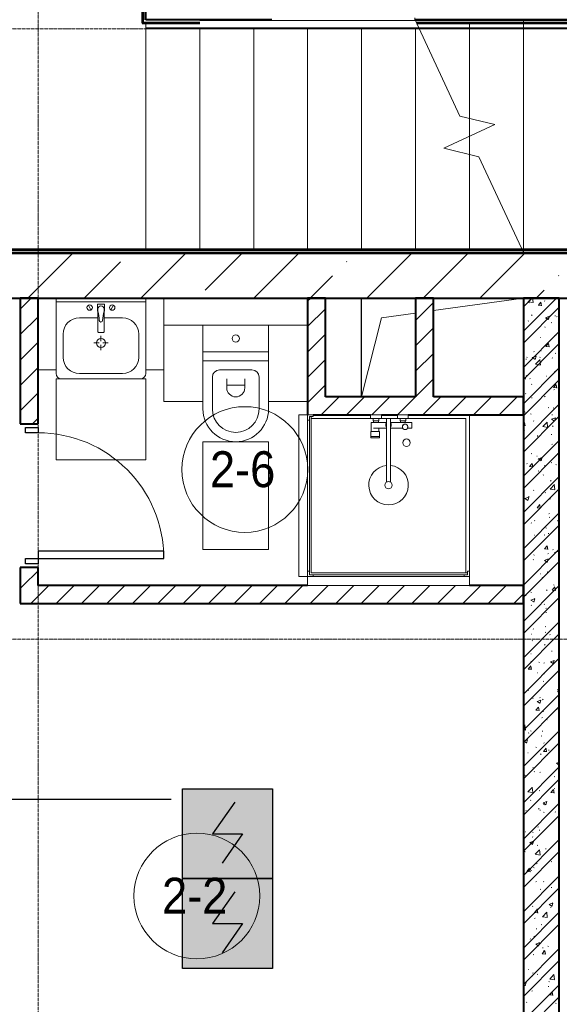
# Model space of a CAD drawing. Header units: millimetres. Extents: x -816133 to 919604, y 87941 to 147341.
# Tile 226 of 256: x 150984 to 153986, y 122301 to 127783. Entities that reach past the tile are written whole.
import ezdxf

# ---------------------------------------------------------------- set-up
doc = ezdxf.new("R2010")
doc.units = ezdxf.units.MM
for name, pattern in [('ADSK_Линия сетки', [25, 20, -2.5, 0, -2.5]), ('Линия сетки', [25, 20, -2.5, 0, -2.5]), ('Сверху', [3.96875, 2.38125, -1.5875]), ('Сверху_2_', [4.5, 3, -1.5]), ('Штрих_3_1_5_', [4.5, 3, -1.5])]:
    doc.linetypes.add(name, pattern=pattern)
for name, color, linetype, lineweight in [('_Сверху_ - Линия разреза ограждения', 7, 'Сверху_2_', 18), ('A-000-M_MASS', 7, 'Continuous', 18), ('A-010-A_ROOM', 7, 'Continuous', 20), ('A-200-M_WALL', 7, 'Continuous', 18), ('A-200-M_WALL_EXT', 7, 'Continuous', 18), ('A-200-M_WALL_INT', 7, 'Continuous', 18), ('A-200-M_WALL_PAT', 7, 'Continuous', 40), ('A-242-M_STAIR', 7, 'Continuous', 18), ('A-242-MB_STAIR', 7, 'Сверху_2_', 18), ('A-325-M_DOOR', 7, 'Continuous', 18), ('A-700-M_FFE', 7, 'Continuous', 18), ('M-520-M_DRAINAGE_FW', 7, 'Continuous', 18), ('Z-030-M_GRID', 7, 'Continuous', 9), ('Поручни', 252, 'Continuous', 5), ('СОУЭ', 1, 'Continuous', 30), ('СС-011-ПОЖ-СИГНАЛИЗАЦИЯ', 1, 'Continuous', 30)]:
    doc.layers.add(name, color=color, linetype=linetype, lineweight=lineweight)
doc.layers.add('EI_HATCH_GALV', color=7, linetype='Continuous')
doc.styles.add('Arial_2', font='arial.ttf', dxfattribs={"width": 0.9, "height": 400})

# ---------------------------------------------------------------- blocks, each defined once
blk = doc.blocks.new('13эт')
at = {"layer": '_Сверху_ - Линия разреза ограждения', "color": 9, "linetype": 'Сверху'}
for p, q in [((428494.8, 127777.5), (429995.4, 127777.5)), ((428501.8, 127762.5), (429995.4, 127762.5)), ((428513.5, 127737.5), (429995.4, 127737.5)), ((428975.4, 127782.5), (429995.4, 127782.5)), ((428515.8, 127732.5), (429995.4, 127732.5))]:
    blk.add_line(p, q, dxfattribs=at)
at = {"layer": 'A-000-M_MASS', "color": 9, "lineweight": 30}
blk.add_line((428195.4, 125682.9), (428195.4, 126232.9), dxfattribs=at)
at = {"layer": 'A-000-M_MASS', "color": 9}
for p, q in [((428595.4, 126163.3), (429095.4, 126232.9)), ((428305.4, 126122.9), (428495.4, 126149.3)), ((428195.4, 125682.9), (428305.4, 126122.9))]:
    blk.add_line(p, q, dxfattribs=at)
at = {"layer": 'A-010-A_ROOM', "color": 9}
for centre in [(427545.8, 125278.3), (427279.1, 122903.9)]:
    blk.add_circle(centre, 350, dxfattribs=at)
at = {"layer": 'A-200-M_WALL', "color": 9, "lineweight": 40}
for p, q in [((426980.4, 127982.9), (426980.4, 127782.9)), ((426980.4, 127767.9), (426980.4, 127782.9)), ((426980.4, 127767.9), (427296, 127767.9)), ((428500.1, 127767.9), (429395.4, 127767.9)), ((429395.4, 126497.9), (425415.4, 126497.9))]:
    blk.add_line(p, q, dxfattribs=at)
at = {"layer": 'A-200-M_WALL_EXT', "color": 9, "lineweight": 40}
for p, q in [((430035.4, 126482.9), (425395.4, 126482.9)), ((423745.4, 126232.9), (430035.4, 126232.9))]:
    blk.add_line(p, q, dxfattribs=at)
at = {"layer": 'A-200-M_WALL_INT', "color": 9, "lineweight": 40}
for p, q in [((426975.4, 127982.9), (426975.4, 127782.9)), ((426995.4, 127782.9), (426995.4, 127982.9)), ((426975.4, 127782.9), (426975.4, 127767.9)), ((426975.4, 127767.9), (426975.4, 127762.9)), ((426975.4, 127762.9), (427296, 127762.9)), ((427696, 127782.9), (426995.4, 127782.9)), ((429395.4, 127782.9), (428495.3, 127782.9)), ((428501.7, 127762.9), (429395.4, 127762.9)), ((429395.4, 126502.9), (425415.4, 126502.9)), ((425415.4, 126482.9), (429395.4, 126482.9)), ((426395.4, 126232.9), (426295.4, 126232.9)), ((426295.4, 126232.9), (426295.4, 125532.9)), ((426395.4, 125532.9), (426395.4, 126232.9)), ((427995.4, 126232.9), (427895.4, 126232.9)), ((427895.4, 126232.9), (427895.4, 125682.9)), ((427995.4, 125682.9), (427995.4, 126232.9)), ((428595.4, 126232.9), (428495.4, 126232.9)), ((428495.4, 126232.9), (428495.4, 125682.9)), ((428595.4, 125682.9), (428595.4, 126232.9)), ((429295.4, 126232.9), (429095.4, 126232.9)), ((429095.4, 126232.9), (429095.4, 121532.9)), ((429295.4, 121532.9), (429295.4, 126232.9)), ((427895.4, 125682.9), (427895.4, 125582.9)), ((428495.4, 125682.9), (427995.4, 125682.9)), ((429095.4, 125682.9), (428595.4, 125682.9)), ((429095.4, 125582.9), (429095.4, 125682.9)), ((427925.4, 125582.9), (428245.6, 125582.9)), ((428305.4, 125582.9), (428395.4, 125582.9)), ((428455.2, 125582.9), (429095.4, 125582.9)), ((426295.4, 125532.9), (426395.4, 125532.9)), ((426395.4, 124732.9), (426295.4, 124732.9)), ((426295.4, 124732.9), (426295.4, 124632.9)), ((426395.4, 124632.9), (426395.4, 124732.9)), ((426295.4, 124632.9), (426295.4, 124532.9)), ((427895.4, 124632.9), (426395.4, 124632.9)), ((429095.4, 124632.9), (428795.4, 124632.9)), ((429095.4, 124532.9), (429095.4, 124632.9)), ((426295.4, 124532.9), (429095.4, 124532.9))]:
    blk.add_line(p, q, dxfattribs=at)
at = {"layer": 'A-200-M_WALL_PAT', "color": 9, "linetype": 'Continuous', "lineweight": 9}
for p, q in [((426338.4, 126232.9), (426588.4, 126482.9)), ((426967, 126232.9), (427217, 126482.9)), ((427325.7, 126277.3), (427531.3, 126482.9)), ((427595.7, 126232.9), (427845.7, 126482.9)), ((428224.3, 126232.9), (428474.3, 126482.9)), ((428538.6, 126232.9), (428788.6, 126482.9)), ((428852.9, 126232.9), (429102.9, 126482.9)), ((426652.7, 126232.9), (426854.3, 126434.5)), ((428111.5, 126434.5), (428113.9, 126436.9)), ((427910, 126232.9), (428032.9, 126355.9)), ((429290.2, 126355.9), (429292.5, 126358.3)), ((429167.2, 126232.9), (429211.6, 126277.3)), ((426295.4, 126170.8), (426357.5, 126232.9)), ((427895.4, 126215.2), (427913.1, 126232.9)), ((428495.4, 126108.1), (428595.4, 126208.1)), ((429095.4, 126048.9), (429279.5, 126232.9)), ((429095.4, 126183.6), (429144.7, 126232.9)), ((429123, 126211.7), (429143.3, 126232.9)), ((429123, 126211.9), (429150.1, 126207.7)), ((429125.5, 126206.2), (429128.2, 126208.3)), ((429149.8, 126208.7), (429147, 126232.9)), ((429158.2, 126228.3), (429161.5, 126228.7)), ((429178.9, 126192.9), (429193.6, 126210.4)), ((429197.1, 126190.2), (429193.6, 126209.3)), ((429212.9, 126217.4), (429215.7, 126215.6)), ((429283.8, 126229.1), (429286.5, 126231.1)), ((427895.4, 126073.8), (427995.4, 126173.8)), ((429095.4, 125981.5), (429295.4, 126181.5)), ((429178.7, 126192.9), (429196.9, 126191.3)), ((426295.4, 126029.4), (426395.4, 126129.4)), ((429121.8, 126104.8), (429124.5, 126106.8)), ((429141.3, 126139.1), (429143.7, 126136.8)), ((429219.1, 126123.3), (429234.3, 126113)), ((429219.2, 126123.1), (429240.6, 126131.3)), ((429234.4, 126111.8), (429240.6, 126130.2)), ((429250.7, 126096.5), (429253.5, 126094.7)), ((429270.2, 126133.4), (429273.6, 126133.8)), ((429280.1, 126127.6), (429282.8, 126129.7)), ((428495.4, 125966.7), (428595.4, 126066.7)), ((429095.4, 125846.8), (429295.4, 126046.8)), ((429214.3, 126072.2), (429216.8, 126069.9)), ((426295.4, 125888), (426395.4, 125988)), ((427895.4, 125932.4), (427995.4, 126032.4)), ((429095.4, 125779.5), (429295.4, 125979.5)), ((429118.1, 126003.3), (429120.8, 126005.3)), ((429190, 126013.2), (429193.4, 126013.6)), ((429221.2, 125963.6), (429235.9, 125981.1)), ((429239.4, 125960.9), (429235.9, 125980)), ((429266.7, 126023.2), (429270, 126023.7)), ((429276.4, 126026.2), (429279.1, 126028.2)), ((428495.4, 125825.2), (428595.4, 125925.2)), ((429153, 125935), (429155.4, 125932.7)), ((429191.3, 125940.8), (429194.2, 125939)), ((429221, 125963.6), (429239.2, 125962)), ((429272.7, 125924.7), (429275.4, 125926.7)), ((427895.4, 125790.9), (427995.4, 125890.9)), ((429095.4, 125905.1), (429095.7, 125904.9)), ((429109.9, 125892.9), (429113.2, 125893.4)), ((429114.4, 125901.8), (429117.1, 125903.9)), ((429144.9, 125902.2), (429160.1, 125892)), ((429145.1, 125902.1), (429166.4, 125910.3)), ((429160.3, 125890.8), (429166.4, 125909.2)), ((429163.4, 125864.4), (429187.1, 125889.1)), ((429186.5, 125903), (429189.8, 125903.5)), ((429190.3, 125861.3), (429186.9, 125890.3)), ((429255.6, 125899.8), (429258.4, 125898)), ((426295.4, 125746.6), (426395.4, 125846.6)), ((429095.4, 125644.8), (429295.4, 125844.8)), ((429163.4, 125864.5), (429190.5, 125860.3)), ((429269, 125823.2), (429271.7, 125825.3)), ((428495.4, 125683.8), (428595.4, 125783.8)), ((429095.4, 125577.4), (429295.4, 125777.4)), ((429106.3, 125782.8), (429109.6, 125783.2)), ((429110.7, 125800.4), (429113.4, 125802.4)), ((429130.7, 125785.8), (429133.5, 125784)), ((429221.7, 125798), (429225.1, 125798.4)), ((429293.4, 125779), (429295.4, 125777.7)), ((426295.4, 125605.1), (426395.4, 125705.1)), ((427928.8, 125682.9), (427995.4, 125749.5)), ((429140.4, 125753.1), (429142.8, 125750.9)), ((429263.3, 125734.4), (429281.5, 125732.8)), ((429263.4, 125734.4), (429278.1, 125751.9)), ((429265.3, 125721.8), (429268, 125723.8)), ((429281.7, 125731.7), (429278.1, 125750.8)), ((427895.4, 125649.5), (427928.8, 125682.9)), ((427970.3, 125582.9), (428070.3, 125682.9)), ((428111.7, 125582.9), (428211.7, 125682.9)), ((428253.1, 125582.9), (428353.1, 125682.9)), ((428394.5, 125582.9), (428494.5, 125682.9)), ((428535.9, 125582.9), (428635.9, 125682.9)), ((428677.4, 125582.9), (428777.4, 125682.9)), ((428818.8, 125582.9), (428918.8, 125682.9)), ((428960.2, 125582.9), (429060.2, 125682.9)), ((429107, 125698.9), (429109.7, 125700.9)), ((429141.5, 125677.8), (429144.9, 125678.2)), ((429213.4, 125686.2), (429215.9, 125684)), ((429095.4, 125442.7), (429295.4, 125642.7)), ((429103.3, 125597.4), (429106, 125599.5)), ((429234, 125623.2), (429236.9, 125621.4)), ((429261.6, 125620.3), (429264.3, 125622.3)), ((426364.6, 125532.9), (426395.4, 125563.7)), ((429095.4, 125375.4), (429295.4, 125575.4)), ((429095.4, 125534.1), (429101.8, 125541.7)), ((429105.3, 125521.5), (429101.8, 125540.6)), ((429135.6, 125589.1), (429138.4, 125587.3)), ((429152.1, 125549), (429154.5, 125546.8)), ((429203.8, 125517), (429227.6, 125541.8)), ((429230.7, 125514), (429227.3, 125542.9)), ((429252.7, 125558.5), (429267.9, 125548.3)), ((429252.9, 125558.3), (429274.2, 125566.5)), ((429253.6, 125582.9), (429256.9, 125583.3)), ((429268, 125547), (429274.2, 125565.5)), ((429095.4, 125523.5), (429105.2, 125522.6)), ((429099.6, 125496), (429102.3, 125498)), ((429203.8, 125517.1), (429230.9, 125512.9)), ((429257.9, 125518.8), (429260.6, 125520.9)), ((429095.4, 125240.7), (429295.4, 125440.7)), ((429173.4, 125468.3), (429176.2, 125466.5)), ((429173.4, 125462.7), (429176.7, 125463.1)), ((429250, 125472.7), (429253.3, 125473.2)), ((429095.9, 125394.5), (429098.5, 125396.5)), ((429254.2, 125417.4), (429256.9, 125419.4)), ((429095.4, 125173.3), (429295.4, 125373.3)), ((429095.4, 125342.7), (429096.5, 125342.9)), ((429139.5, 125367.2), (429142, 125364.9)), ((429169.8, 125352.5), (429173.1, 125353)), ((429178.5, 125337.5), (429193.7, 125327.3)), ((429178.7, 125337.3), (429200, 125345.5)), ((429193.9, 125326), (429200.1, 125344.4)), ((429285.2, 125367.7), (429288.6, 125368.2)), ((429114, 125312.5), (429116.9, 125310.7)), ((429129.2, 125295), (429147.4, 125293.4)), ((429129.4, 125295), (429144.1, 125312.5)), ((429147.6, 125292.3), (429144.1, 125311.4)), ((429178.3, 125271.6), (429181.1, 125269.8)), ((429212.5, 125300.3), (429215, 125298)), ((429250.5, 125315.9), (429253.1, 125317.9)), ((429276.8, 125305.7), (429279.6, 125303.9)), ((429095.4, 125038.6), (429295.4, 125238.6)), ((429205, 125247.5), (429208.4, 125247.9)), ((429246.8, 125214.4), (429249.4, 125216.5)), ((429095.4, 124971.3), (429295.4, 125171.3)), ((429151.2, 125163.1), (429153.6, 125160.8)), ((429244.2, 125169.7), (429268, 125194.4)), ((429244.2, 125169.8), (429271.3, 125165.6)), ((429271.1, 125166.6), (429267.7, 125195.5)), ((429104.4, 125116.5), (429119.5, 125106.2)), ((429104.5, 125116.3), (429125.9, 125124.5)), ((429119.7, 125105), (429125.9, 125123.4)), ((429124.9, 125127.3), (429128.2, 125127.7)), ((429216.1, 125150.7), (429218.9, 125148.9)), ((429243.1, 125113), (429245.7, 125115)), ((429171.5, 125065.7), (429189.7, 125064.1)), ((429171.7, 125065.7), (429186.4, 125083.2)), ((429189.9, 125063), (429186.4, 125082.1)), ((429095.4, 124836.6), (429295.4, 125036.6)), ((429156.8, 124995), (429159.6, 124993.2)), ((429236.9, 125032.4), (429240.2, 125032.8)), ((429239.4, 125011.5), (429242, 125013.5)), ((429286.3, 124993.7), (429295.4, 124987.6)), ((429286.5, 124993.6), (429295.4, 124997)), ((429095.4, 124769.2), (429295.4, 124969.2)), ((429138.6, 124981.2), (429141.1, 124978.9)), ((429221, 124954), (429223.9, 124952.2)), ((429156.7, 124912.2), (429160, 124912.6)), ((429211.6, 124914.3), (429214.1, 124912)), ((429233.3, 124922.2), (429236.6, 124922.7)), ((429235.7, 124910), (429238.3, 124912.1)), ((429095.4, 124634.5), (429295.4, 124834.5)), ((429096.1, 124840), (429098.9, 124838.2)), ((429213.8, 124836.4), (429232, 124834.8)), ((429214, 124836.4), (429228.7, 124853.9)), ((429232.2, 124833.7), (429228.7, 124852.8)), ((429258.8, 124833.2), (429261.7, 124831.4)), ((429284.6, 124822.3), (429295.4, 124833.5)), ((429150.3, 124777.1), (429152.7, 124774.8)), ((429153.1, 124802), (429156.4, 124802.5)), ((429212.3, 124772.5), (429233.6, 124780.7)), ((429227.5, 124761.3), (429233.7, 124779.7)), ((429232, 124808.6), (429234.6, 124810.6)), ((429268.6, 124817.2), (429271.9, 124817.7)), ((429284.6, 124822.4), (429295.4, 124820.7)), ((429095.4, 124567.1), (429295.4, 124767.1)), ((429212.2, 124772.7), (429227.3, 124762.5)), ((426313.1, 124632.9), (426395.4, 124715.2)), ((429188.4, 124697), (429191.7, 124697.4)), ((429199.5, 124677.4), (429202.3, 124675.6)), ((429228.2, 124707.1), (429230.9, 124709.1)), ((426295.4, 124615.2), (426313.1, 124632.9)), ((426354.6, 124532.9), (426454.6, 124632.9)), ((426496, 124532.9), (426596, 124632.9)), ((426637.4, 124532.9), (426737.4, 124632.9)), ((426778.8, 124532.9), (426878.8, 124632.9)), ((426920.3, 124532.9), (427020.3, 124632.9)), ((427061.7, 124532.9), (427161.7, 124632.9)), ((427203.1, 124532.9), (427303.1, 124632.9)), ((427344.5, 124532.9), (427444.5, 124632.9)), ((427485.9, 124532.9), (427585.9, 124632.9)), ((427627.4, 124532.9), (427727.4, 124632.9)), ((427768.8, 124532.9), (427868.8, 124632.9)), ((427910.2, 124532.9), (428010.2, 124632.9)), ((428051.6, 124532.9), (428151.6, 124632.9)), ((428193, 124532.9), (428293, 124632.9)), ((428334.5, 124532.9), (428434.5, 124632.9)), ((428475.9, 124532.9), (428575.9, 124632.9)), ((428617.3, 124532.9), (428717.3, 124632.9)), ((428758.7, 124532.9), (428858.7, 124632.9)), ((428900.2, 124532.9), (429000.2, 124632.9)), ((429095.4, 124432.4), (429295.4, 124632.4)), ((429101, 124643.3), (429103.9, 124641.5)), ((429256.3, 124607.1), (429271, 124624.7)), ((429263.7, 124636.5), (429266.6, 124634.7)), ((429274.5, 124604.5), (429271, 124623.6)), ((429041.6, 124532.9), (429095.4, 124586.8)), ((429095.4, 124365.1), (429295.4, 124565.1)), ((429108.2, 124576.8), (429111.5, 124577.2)), ((429137.7, 124595.2), (429140.2, 124593)), ((429138.1, 124551.5), (429159.5, 124559.7)), ((429153.3, 124540.2), (429159.5, 124558.6)), ((429224.5, 124605.6), (429227.2, 124607.7)), ((429256.1, 124607.2), (429274.3, 124605.6)), ((429138, 124551.7), (429153.2, 124541.5)), ((429138.8, 124522.5), (429141.7, 124520.7)), ((429210.7, 124528.3), (429213.2, 124526.1)), ((429220.8, 124504.2), (429223.5, 124506.2)), ((429220.2, 124481.9), (429223.5, 124482.3)), ((429095.4, 124230.4), (429295.4, 124430.4)), ((429098.2, 124394.3), (429095.4, 124409.3)), ((429095.4, 124395.6), (429098, 124395.4)), ((429149.4, 124391.1), (429151.8, 124388.9)), ((429217.1, 124402.7), (429219.8, 124404.7)), ((429095.4, 124163), (429295.4, 124363)), ((429140, 124361.7), (429143.3, 124362.1)), ((429216.6, 124371.7), (429219.9, 124372.2)), ((429242.2, 124359.9), (429245, 124358.1)), ((429143.7, 124325.8), (429146.6, 124324)), ((429213.4, 124301.2), (429216.1, 124303.3)), ((429095.4, 124028.3), (429295.4, 124228.3)), ((429136.4, 124251.5), (429139.8, 124252)), ((429251.9, 124266.7), (429255.2, 124267.2)), ((429122.2, 124167.7), (429136.9, 124185.3)), ((429136.8, 124209.3), (429139.3, 124207)), ((429140.5, 124165), (429136.9, 124184.2)), ((429181.5, 124204.9), (429184.4, 124203.1)), ((429209.7, 124199.8), (429212.4, 124201.8)), ((429245.8, 124207.9), (429260.9, 124197.7)), ((429245.9, 124207.8), (429267.3, 124215.9)), ((429261.1, 124196.5), (429267.3, 124214.9)), ((429095.4, 123961), (429295.4, 124161)), ((429122.1, 124167.7), (429140.3, 124166.2)), ((429171.7, 124146.5), (429175, 124147)), ((429209.8, 124142.4), (429212.3, 124140.1)), ((429206, 124098.3), (429208.7, 124100.3)), ((429095.4, 123826.3), (429295.4, 124026.3)), ((429122.2, 124049.2), (429125, 124047.4)), ((429186.5, 124008.2), (429189.3, 124006.4)), ((429283.7, 124051.6), (429287, 124052)), ((429284.9, 124042.3), (429287.7, 124040.5)), ((429095.4, 123758.9), (429295.4, 123958.9)), ((429148.5, 124005.2), (429150.9, 124002.9)), ((429164.5, 123938.5), (429179.2, 123956)), ((429171.6, 123986.9), (429186.8, 123976.7)), ((429171.8, 123986.7), (429193.1, 123994.9)), ((429182.7, 123935.8), (429179.2, 123954.9)), ((429186.9, 123975.5), (429193.1, 123993.9)), ((429202.3, 123996.8), (429205, 123998.9)), ((429164.4, 123938.5), (429182.6, 123936.9)), ((429198.6, 123895.4), (429201.3, 123897.4)), ((429203.5, 123931.4), (429206.8, 123931.8)), ((429280.1, 123941.5), (429283.4, 123941.9)), ((429095.4, 123846.1), (429104.3, 123855.4)), ((429107.4, 123827.6), (429104.1, 123856.6)), ((429224.3, 123887.4), (429227.1, 123885.6)), ((429095.4, 123828.5), (429107.6, 123826.6)), ((429095.4, 123624.2), (429295.4, 123824.2)), ((429123.3, 123811.2), (429126.6, 123811.6)), ((429135.9, 123823.3), (429138.4, 123821)), ((429194.9, 123793.9), (429197.6, 123795.9)), ((429199.9, 123821.3), (429203.3, 123821.7)), ((429095.4, 123556.9), (429295.4, 123756.9)), ((429097.5, 123765.9), (429112.6, 123755.7)), ((429097.6, 123765.7), (429118.9, 123773.9)), ((429112.8, 123754.4), (429118.9, 123772.9)), ((429164.9, 123731.6), (429167.7, 123729.8)), ((429208.9, 123756.4), (429211.4, 123754.1)), ((429119.8, 123701), (429123.1, 123701.5)), ((429191.2, 123692.4), (429193.8, 123694.5)), ((429206.7, 123709.2), (429224.9, 123707.6)), ((429206.8, 123709.2), (429221.5, 123726.7)), ((429225, 123706.5), (429221.5, 123725.6)), ((429229.2, 123690.7), (429232, 123688.9)), ((429235.2, 123716.2), (429238.5, 123716.7)), ((429095.4, 123422.2), (429295.4, 123622.2)), ((429279.4, 123643.2), (429294.5, 123632.9)), ((429279.5, 123643), (429295.4, 123649.1)), ((429294.7, 123631.7), (429295.4, 123633.8)), ((429104.3, 123576.7), (429107.1, 123574.9)), ((429147.6, 123619.2), (429150, 123617)), ((429155, 123596), (429158.3, 123596.5)), ((429187.5, 123591), (429190.1, 123593)), ((429267, 123569.8), (429269.8, 123568)), ((429095.4, 123354.8), (429295.4, 123554.8)), ((429120.9, 123483.4), (429148, 123479.2)), ((429121, 123483.3), (429144.7, 123508)), ((429147.8, 123480.2), (429144.5, 123509.2)), ((429183.8, 123489.5), (429186.4, 123491.5)), ((429248.9, 123479.9), (429267.2, 123478.3)), ((429249.1, 123479.9), (429263.8, 123497.4)), ((429267.3, 123477.2), (429263.8, 123496.3)), ((429267, 123501.1), (429270.3, 123501.5)), ((429095.4, 123220.1), (429295.4, 123420.1)), ((429135, 123437.3), (429137.5, 123435.1)), ((429205.2, 123422.1), (429220.4, 123411.9)), ((429205.4, 123422), (429226.7, 123430.2)), ((429207.6, 123414.1), (429210.5, 123412.3)), ((429220.5, 123410.7), (429226.7, 123429.1)), ((429095.4, 123152.8), (429295.4, 123352.8)), ((429109.2, 123380), (429112, 123378.2)), ((429180.1, 123388), (429182.7, 123390.1)), ((429186.8, 123380.9), (429190.2, 123381.3)), ((429208, 123370.4), (429210.5, 123368.2)), ((429263.4, 123391), (429266.8, 123391.4)), ((429271.9, 123373.1), (429274.7, 123371.3)), ((429106.6, 123260.7), (429110, 123261.1)), ((429147, 123259.1), (429149.8, 123257.3)), ((429176.4, 123286.6), (429179, 123288.6)), ((429183.3, 123270.8), (429186.6, 123271.2)), ((429291.2, 123250.7), (429295.4, 123250.3)), ((429291.4, 123250.7), (429295.4, 123255.4)), ((429095.4, 123018), (429295.4, 123218)), ((429131.1, 123201.1), (429146.2, 123190.9)), ((429131.2, 123200.9), (429152.5, 123209.1)), ((429146.4, 123189.7), (429152.5, 123208.1)), ((429146.7, 123233.3), (429149.1, 123231)), ((429172.7, 123185.1), (429175.3, 123187.1)), ((429095.4, 122950.7), (429295.4, 123150.7)), ((429103.1, 123150.5), (429106.4, 123151)), ((429161.3, 123136.1), (429188.5, 123131.9)), ((429161.4, 123135.9), (429185.1, 123160.7)), ((429188.3, 123132.9), (429184.9, 123161.8)), ((429218.5, 123165.7), (429221.8, 123166.2)), ((429168.9, 123083.6), (429171.6, 123085.7)), ((429250.3, 123096.5), (429253.2, 123094.7)), ((429114.9, 123040.5), (429133.1, 123038.9)), ((429115.1, 123040.5), (429129.8, 123058)), ((429133.3, 123037.8), (429129.8, 123056.9)), ((429134.1, 123051.4), (429136.6, 123049.1)), ((429138.3, 123045.5), (429141.7, 123046)), ((429151.9, 123062.4), (429154.7, 123060.6)), ((429095.4, 122816), (429295.4, 123016)), ((429165.2, 122982.2), (429167.9, 122984.2)), ((429207.1, 122984.5), (429209.6, 122982.2)), ((429095.4, 122748.6), (429295.4, 122948.6)), ((429189.7, 122941.6), (429192.5, 122939.8)), ((429250.3, 122950.6), (429253.7, 122951)), ((429161.5, 122880.7), (429164.2, 122882.8)), ((429238.8, 122857.4), (429254, 122847.1)), ((429239, 122857.2), (429260.3, 122865.4)), ((429254.1, 122845.9), (429260.3, 122864.3)), ((429095.4, 122613.9), (429295.4, 122813.9)), ((429145.8, 122847.3), (429148.2, 122845)), ((429157.2, 122811.3), (429175.4, 122809.7)), ((429157.4, 122811.3), (429172.1, 122828.8)), ((429170.1, 122830.4), (429173.5, 122830.8)), ((429175.6, 122808.6), (429172, 122827.7)), ((429201.8, 122788.6), (429225.5, 122813.3)), ((429228.7, 122785.5), (429225.3, 122814.5)), ((429246.8, 122840.5), (429250.1, 122840.9)), ((429095.4, 122546.6), (429295.4, 122746.6)), ((429130.3, 122785.8), (429133.2, 122784)), ((429157.8, 122779.2), (429160.5, 122781.3)), ((429194.6, 122744.9), (429197.4, 122743.1)), ((429201.8, 122788.7), (429228.9, 122784.5)), ((429293.1, 122778.9), (429295.4, 122777.4)), ((429166.6, 122720.3), (429169.9, 122720.7)), ((429282, 122735.5), (429285.3, 122735.9)), ((429133.2, 122665.4), (429135.7, 122663.2)), ((429154.1, 122677.8), (429156.8, 122679.8)), ((429164.7, 122636.3), (429179.8, 122626.1)), ((429164.8, 122636.2), (429186.2, 122644.4)), ((429180, 122624.9), (429186.2, 122643.3)), ((429095.4, 122411.9), (429295.4, 122611.9)), ((429199.5, 122582), (429217.7, 122580.4)), ((429199.7, 122582), (429214.4, 122599.5)), ((429201.8, 122615.2), (429205.2, 122615.7)), ((429206.2, 122598.5), (429208.7, 122596.2)), ((429217.9, 122579.3), (429214.3, 122598.4)), ((429232.4, 122624), (429235.2, 122622.2)), ((429095.4, 122344.5), (429295.4, 122544.5)), ((429150.4, 122576.3), (429153.1, 122578.4)), ((429121.7, 122495), (429125, 122495.5)), ((429146.7, 122474.8), (429149.4, 122476.9)), ((429095.4, 122417), (429112, 122423.3)), ((429105.8, 122403.9), (429112, 122422.3)), ((429144.9, 122461.3), (429147.3, 122459.1)), ((429173.1, 122468.3), (429175.9, 122466.5)), ((429237.3, 122427.3), (429240.2, 122425.5)), ((429242.2, 122441.2), (429265.9, 122466)), ((429242.2, 122441.3), (429269.3, 122437.1)), ((429269.1, 122438.2), (429265.7, 122467.1)), ((429095.4, 122412), (429105.7, 122405.1)), ((429095.4, 122209.8), (429295.4, 122409.8)), ((429143, 122373.4), (429145.7, 122375.4)), ((429233.7, 122400.1), (429237, 122400.5)), ((429242, 122352.7), (429256.7, 122370.2)), ((429260.1, 122350), (429256.6, 122369.1)), ((429095.4, 122142.5), (429295.4, 122342.5)), ((429112.4, 122313.3), (429115.2, 122311.5)), ((429241.8, 122352.7), (429260, 122351.1)), ((429275.1, 122306.5), (429278, 122304.7))]:
    blk.add_line(p, q, dxfattribs=at)
at = {"layer": 'A-242-M_STAIR', "color": 9}
for p, q in [((426995.4, 127732.5), (426995.4, 126502.9)), ((427295.4, 127732.5), (427295.4, 126502.9)), ((427595.4, 127732.5), (427595.4, 126502.9)), ((427895.4, 127732.5), (427895.4, 126502.9)), ((428195.4, 127732.5), (428195.4, 126502.9)), ((428495.4, 127732.5), (428495.4, 126502.9)), ((428795.4, 127732.5), (428795.4, 127233.3)), ((429095.4, 127732.5), (429095.4, 126502.9)), ((428795.4, 127233.3), (428795.4, 127132.9)), ((428795.4, 127132.9), (428795.4, 127032.4)), ((428795.4, 127032.4), (428795.4, 126502.9)), ((429095.4, 126489.5), (429095.4, 126482.9)), ((429095.4, 126482.9), (429098.5, 126482.9))]:
    blk.add_line(p, q, dxfattribs=at)
at = {"layer": 'A-242-M_STAIR', "color": 9, "linetype": 'Штрих_3_1_5_'}
for p, q in [((426995.4, 127732.5), (426995.4, 126502.9)), ((427295.4, 127732.5), (427295.4, 126502.9)), ((427595.4, 127732.5), (427595.4, 126502.9)), ((427895.4, 127732.5), (427895.4, 126502.9)), ((428195.4, 127732.5), (428195.4, 126502.9)), ((428495.4, 127732.5), (428495.4, 126502.9)), ((428795.4, 127732.5), (428795.4, 127233.3)), ((429095.4, 127732.5), (429095.4, 126502.9)), ((428795.4, 127233.3), (428795.4, 127132.9)), ((428795.4, 127132.9), (428795.4, 127032.4)), ((428795.4, 127032.4), (428795.4, 126502.9)), ((429095.4, 126489.5), (429095.4, 126482.9))]:
    blk.add_line(p, q, dxfattribs=at)
at = {"layer": 'A-242-MB_STAIR', "color": 9, "linetype": 'Continuous'}
for p, q in [((428494.8, 127777.5), (428492.3, 127782.9)), ((428742.6, 127246.2), (428513.5, 127737.5)), ((428937, 127198.9), (428742.6, 127246.2)), ((428653.8, 127066.9), (428937, 127198.9)), ((428848.2, 127019.6), (428653.8, 127066.9)), ((429098.5, 126482.9), (428848.2, 127019.6))]:
    blk.add_line(p, q, dxfattribs=at)
at = {"layer": 'A-242-MB_STAIR', "color": 9, "linetype": 'Сверху'}
for p, q in [((428795.4, 127762.9), (428795.4, 127233.3)), ((428795.4, 127762.9), (428795.4, 127233.3)), ((429095.4, 127782.9), (429995.4, 127782.9)), ((429095.4, 127782.9), (429095.4, 126489.5)), ((429095.4, 127782.9), (429095.4, 126489.5)), ((428795.4, 127132.9), (428795.4, 127032.4)), ((428795.4, 127132.9), (428795.4, 127032.4)), ((429098.5, 126482.9), (429995.4, 126482.9))]:
    blk.add_line(p, q, dxfattribs=at)
at = {"layer": 'A-325-M_DOOR', "color": 9, "lineweight": 30}
for p, q in [((426325.4, 125512.9), (426395.4, 125512.9)), ((426325.4, 125482.9), (426325.4, 125512.9)), ((426395.4, 125512.9), (426395.4, 125482.9)), ((426395.4, 125482.9), (426325.4, 125482.9)), ((426325.4, 124782.9), (426395.4, 124782.9)), ((426325.4, 124752.9), (426325.4, 124782.9)), ((427095.4, 124822.9), (426395.4, 124822.9)), ((426395.4, 124822.9), (426395.4, 124782.9)), ((426395.4, 124782.9), (427095.4, 124782.9)), ((426395.4, 124782.9), (427095.4, 124782.9)), ((426395.4, 124782.9), (426395.4, 124752.9)), ((427095.4, 124782.9), (427095.4, 124822.9)), ((426395.4, 124752.9), (426325.4, 124752.9))]:
    blk.add_line(p, q, dxfattribs=at)
at = {"layer": 'A-325-M_DOOR', "color": 9, "lineweight": 9}
blk.add_arc((426395.4, 124782.9), 700, 0, 90, dxfattribs=at)
at = {"layer": 'A-700-M_FFE', "color": 9, "lineweight": 9}
for p, q in [((426495.4, 125832.9), (426495.4, 126232.9)), ((426995.4, 126232.9), (426995.4, 125832.9)), ((427095.4, 125832.9), (427095.4, 126232.9)), ((427312.9, 126082.9), (427095.4, 126082.9)), ((427895.4, 126082.9), (427677.9, 126082.9)), ((426395.4, 125832.9), (426495.4, 125832.9)), ((426995.4, 125832.9), (427095.4, 125832.9)), ((427095.4, 125832.9), (427095.4, 125657.9)), ((426995.4, 125782.9), (426495.4, 125782.9)), ((426495.4, 125782.9), (426495.4, 125332.9)), ((426995.4, 125332.9), (426995.4, 125782.9)), ((427095.4, 125657.9), (427312.9, 125657.9)), ((427677.9, 125657.9), (427895.4, 125657.9)), ((427895.4, 125582.9), (427845.4, 125582.9)), ((427845.4, 125582.9), (427845.4, 124682.9)), ((427895.4, 124682.9), (427895.4, 125582.9)), ((427677.9, 125432.9), (427312.9, 125432.9)), ((427312.9, 125432.9), (427312.9, 124832.9)), ((427677.9, 124832.9), (427677.9, 125432.9)), ((426495.4, 125332.9), (426995.4, 125332.9)), ((427312.9, 124832.9), (427677.9, 124832.9)), ((427845.4, 124682.9), (427895.4, 124682.9)), ((428795.4, 124682.9), (427895.4, 124682.9)), ((427895.4, 124682.9), (427895.4, 124632.9)), ((428795.4, 124632.9), (428795.4, 124682.9)), ((427895.4, 124632.9), (428795.4, 124632.9))]:
    blk.add_line(p, q, dxfattribs=at)
at = {"layer": 'M-520-M_DRAINAGE_FW', "color": 9}
for p, q in [((426495.4, 126212.9), (426995.4, 126212.9)), ((426765.4, 126199.9), (426725.4, 126199.9)), ((426725.4, 126199.9), (426725.4, 126159.9)), ((426765.4, 126159.9), (426765.4, 126199.9)), ((426675.7, 126193.1), (426689.8, 126166.6)), ((426725.4, 126159.9), (426728.4, 126159.9)), ((426728.4, 126172.9), (426728.4, 126159.9)), ((426728.4, 126159.9), (426728.4, 126045)), ((426762.4, 126159.9), (426762.4, 126172.9)), ((426762.4, 126045), (426762.4, 126159.9)), ((426762.4, 126159.9), (426765.4, 126159.9)), ((426815.1, 126193.1), (426801, 126166.6)), ((426728.4, 126122.9), (426625.4, 126122.9)), ((426865.4, 126122.9), (426762.4, 126122.9)), ((426731.4, 126042), (426759.4, 126042)), ((427312.9, 126082.9), (427677.9, 126082.9)), ((427312.9, 125932.9), (427312.9, 126082.9)), ((427677.9, 126082.9), (427677.9, 125932.9)), ((426535.4, 126032.9), (426535.4, 125902.9)), ((426735.4, 125982.9), (426705.4, 125982.9)), ((426745.4, 126022.9), (426745.4, 125992.9)), ((426785.4, 125982.9), (426755.4, 125982.9)), ((426955.4, 125902.9), (426955.4, 126032.9)), ((426745.4, 125942.9), (426745.4, 125972.9)), ((427677.9, 125932.9), (427312.9, 125932.9)), ((427312.9, 125932.9), (427677.9, 125932.9)), ((427312.9, 125882.9), (427312.9, 125932.9)), ((427677.9, 125932.9), (427677.9, 125882.9)), ((427312.9, 125882.9), (427677.9, 125882.9)), ((427312.9, 125615.4), (427312.9, 125882.9)), ((427677.9, 125882.9), (427312.9, 125882.9)), ((427677.9, 125882.9), (427677.9, 125615.4)), ((426495.4, 125832.9), (426495.4, 125812.9)), ((426995.4, 125812.9), (426995.4, 125832.9)), ((427585.4, 125832.9), (427405.4, 125832.9)), ((426625.4, 125812.9), (426865.4, 125812.9)), ((427365.4, 125792.9), (427365.4, 125615.4)), ((427445.4, 125782.9), (427445.4, 125732.9)), ((427545.4, 125732.9), (427545.4, 125782.9)), ((427625.4, 125615.4), (427625.4, 125792.9)), ((427545.4, 125747.9), (427445.4, 125747.9)), ((427925.4, 125582.9), (427895.4, 125582.9)), ((427895.4, 125552.9), (427905.4, 125552.9)), ((427905.4, 125552.9), (427905.4, 125572.9)), ((427905.4, 125572.9), (427925.4, 125572.9)), ((427915.4, 125572.9), (427905.4, 125572.9)), ((427905.4, 125572.9), (427905.4, 124692.9)), ((427915.4, 124702.9), (427915.4, 125572.9)), ((428245.6, 125562.9), (427915.4, 125562.9)), ((427925.4, 125572.9), (427925.4, 125582.9)), ((428305.4, 125582.9), (428245.6, 125582.9)), ((428245.6, 125582.9), (428245.6, 125562.9)), ((428245.6, 125562.9), (428305.4, 125562.9)), ((428262.1, 125540.9), (428249.2, 125540.9)), ((428249.2, 125540.9), (428249.2, 125490.4)), ((428291.4, 125562.9), (428259.4, 125562.9)), ((428259.4, 125562.9), (428259.4, 125548.9)), ((428259.4, 125548.9), (428291.4, 125548.9)), ((428289, 125548.9), (428262.1, 125548.9)), ((428262.1, 125548.9), (428262.1, 125540.9)), ((428334.1, 125540.9), (428262.1, 125540.9)), ((428262.1, 125540.9), (428289, 125540.9)), ((428289, 125540.9), (428289, 125548.9)), ((428291.4, 125548.9), (428291.4, 125562.9)), ((428305.4, 125562.9), (428305.4, 125582.9)), ((428334.1, 125562.9), (428305.4, 125562.9)), ((428356.7, 125562.9), (428334.1, 125562.9)), ((428334.1, 125562.9), (428334.1, 125207.9)), ((428395.4, 125562.9), (428356.7, 125562.9)), ((428356.7, 125207.9), (428356.7, 125562.9)), ((428474.5, 125540.9), (428356.7, 125540.9)), ((428455.2, 125582.9), (428395.4, 125582.9)), ((428395.4, 125582.9), (428395.4, 125562.9)), ((428395.4, 125562.9), (428455.2, 125562.9)), ((428441.4, 125562.9), (428409.4, 125562.9)), ((428409.4, 125562.9), (428409.4, 125548.9)), ((428409.4, 125548.9), (428441.4, 125548.9)), ((428438.7, 125548.9), (428411.8, 125548.9)), ((428411.8, 125548.9), (428411.8, 125540.9)), ((428411.8, 125540.9), (428438.7, 125540.9)), ((428438.7, 125540.9), (428438.7, 125548.9)), ((428441.4, 125548.9), (428441.4, 125562.9)), ((428455.2, 125562.9), (428455.2, 125582.9)), ((428775.4, 125562.9), (428455.2, 125562.9)), ((428474.5, 125509.2), (428474.5, 125540.9)), ((428775.4, 124702.9), (428775.4, 125562.9)), ((428795.4, 124712.9), (428795.4, 125582.9)), ((428294.3, 125490.4), (428247.3, 125490.4)), ((428247.3, 125490.4), (428247.3, 125462.9)), ((428249.2, 125490.4), (428292, 125490.4)), ((428262.1, 125509.2), (428334.1, 125509.2)), ((428292, 125490.4), (428292, 125509.2)), ((428294.3, 125462.9), (428294.3, 125490.4)), ((428356.7, 125509.2), (428424.1, 125509.2)), ((428451.1, 125509.2), (428474.5, 125509.2)), ((428247.3, 125462.9), (428294.3, 125462.9)), ((428294.3, 125462.9), (428247.3, 125462.9)), ((428247.3, 125462.9), (428247.3, 125453.9)), ((428247.3, 125453.9), (428294.3, 125453.9)), ((428294.3, 125453.9), (428294.3, 125462.9)), ((427905.4, 124712.9), (427895.4, 124712.9)), ((427905.4, 124692.9), (427905.4, 124712.9)), ((427925.4, 124692.9), (427905.4, 124692.9)), ((427905.4, 124692.9), (428785.4, 124692.9)), ((428785.4, 124702.9), (427915.4, 124702.9)), ((427925.4, 124682.9), (427925.4, 124692.9)), ((428785.4, 124692.9), (428765.4, 124692.9)), ((428765.4, 124692.9), (428765.4, 124682.9)), ((428795.4, 124712.9), (428785.4, 124712.9)), ((428785.4, 124712.9), (428785.4, 124692.9)), ((428785.4, 124692.9), (428785.4, 124702.9)), ((428795.4, 124682.9), (428795.4, 124712.9))]:
    blk.add_line(p, q, dxfattribs=at)
for centre, radius, start, end in [((426682.7, 126179.9), 15, 0, 180), ((426682.7, 126179.9), 15, 180, 0), ((426745.4, 126172.9), 17, 0, 180), ((426527.8, 126103), 208.5, 1.5946, 15.8177), ((426963, 126103), 208.5, 164.1823, 178.4054), ((426808.1, 126179.9), 15, 0, 180), ((426808.1, 126179.9), 15, 180, 0), ((426625.4, 126032.9), 90, 90, 180), ((426745.4, 126108.8), 9.19, 180, 0), ((426865.4, 126032.9), 90, 0, 90), ((426731.4, 126045), 3, 180, 270), ((426731.4, 126045), 3, 195, 255), ((426759.4, 126045), 3, 270, 0), ((426759.4, 126045), 3, 285, 345), ((426745.4, 125982.9), 25, 0, 180), ((426745.4, 125982.9), 25, 180, 0), ((427495.4, 126007.9), 20, 0, 180), ((427495.4, 126007.9), 20, 180, 0), ((426625.4, 125902.9), 90, 180, 270), ((426865.4, 125902.9), 90, 270, 0), ((427405.4, 125792.9), 40, 90, 180), ((427585.4, 125792.9), 40, 0, 90), ((426525.4, 125812.9), 30, 180, 270), ((426965.4, 125812.9), 30, 270, 0), ((427495.4, 125732.9), 50, 180, 0), ((427495.4, 125615.4), 182.5, 180, 0), ((427495.4, 125615.4), 130, 180, 0), ((428345.4, 125526.9), 15.5, 137.0093, 222.9907), ((428345.4, 125526.9), 15.5, 317.0093, 42.9907), ((428437.6, 125515.8), 15, 334.0483, 205.9517), ((428437.6, 125515.8), 15, 0, 180), ((428437.6, 125515.8), 15, 180, 0), ((428445.4, 125427.8), 20.9, 0, 180), ((428445.4, 125427.8), 20.9, 180, 0), ((428345.4, 125191.4), 110, 95.916, 84.084), ((428345.4, 125191.4), 20, 0, 180), ((428345.4, 125191.4), 20, 180, 0), ((428345.4, 125191.4), 20, 55.4667, 124.5333)]:
    blk.add_arc(centre, radius, start, end, dxfattribs=at)
at = {"layer": 'Z-030-M_GRID', "color": 9, "linetype": 'Линия сетки'}
blk.add_line((426395.4, 118828.7), (426395.4, 138582.9), dxfattribs=at)
at = {"layer": 'Z-030-M_GRID', "color": 9, "linetype": 'ADSK_Линия сетки'}
for p, q in [((443695.4, 127732.9), (399384.3, 127732.9)), ((443695.4, 124332.9), (399384.3, 124332.9))]:
    blk.add_line(p, q, dxfattribs=at)
at = {"layer": 'Поручни', "color": 9}
for p, q in [((428492.3, 127782.9), (428492.3, 127792.5)), ((428492.3, 127782.9), (428492.3, 127792.5)), ((426995.4, 127737.5), (426995.4, 127762.9)), ((426995.4, 127732.5), (426995.4, 127737.5)), ((426995.4, 127737.5), (428513.5, 127737.5)), ((427295.4, 127777.5), (428494.8, 127777.5)), ((428494.8, 127777.5), (428492.3, 127782.9)), ((428494.8, 127777.5), (428492.3, 127782.9)), ((428513.5, 127737.5), (428494.8, 127777.5)), ((428513.5, 127737.5), (428494.8, 127777.5)), ((428513.5, 127737.5), (428494.8, 127777.5)), ((428513.5, 127737.5), (429995.4, 127737.5)), ((428515.8, 127732.5), (428513.5, 127737.5)), ((426995.4, 127732.5), (428515.8, 127732.5)), ((428515.8, 127732.5), (429995.4, 127732.5))]:
    blk.add_line(p, q, dxfattribs=at)
at = {"layer": 'A-010-A_ROOM', "color": 9, "style": 'Arial_2', "width": 0.9}
for s, p in [('2-6', (427351.9, 125180.1)), ('2-2', (427085.2, 122805.6))]:
    blk.add_text(s, height=200, dxfattribs=at).set_placement(p)
blk = doc.blocks.new('ИП 212-64 прот.R3')
at = {"layer": 'EI_HATCH_GALV', "lineweight": 30, "true_color": 0xffffff}
h = blk.add_hatch(color=7, dxfattribs=at)
h.dxf.hatch_style = 1
h.paths.add_polyline_path([(-2.5, 2.5), (2.5, 2.5), (2.5, -2.5), (-2.5, -2.5)])
at = {"color": 1, "linetype": 'ByBlock', "lineweight": -2}
for p, q in [((0.397, 1.766), (-0.83, 0)), ((-0.83, 0), (0.829, 0)), ((0.829, 0), (-0.306, -1.637))]:
    blk.add_line(p, q, dxfattribs=at)
at = {"color": 1, "linetype": 'ByBlock', "lineweight": -2, "ltscale": 0.1}
blk.add_lwpolyline([(-2.5, 2.5), (2.5, 2.5), (2.5, -2.5), (-2.5, -2.5)], close=True, dxfattribs=at)

msp = doc.modelspace()

# ---------------------------------------------------------------- linework, layer by layer
at = {"layer": 'СС-011-ПОЖ-СИГНАЛИЗАЦИЯ', "ltscale": 100}
msp.add_lwpolyline([(146292.8, 129495.6), (146292.8, 129112), (144728.9, 129112), (144728.9, 128593.4), (146892.4, 128593.4), (146892.4, 125795.6), (144936.4, 125795.6), (144936.4, 122795.8), (148220.1, 122795.8), (148220.1, 125563.6), (150715, 125563.6), (150715, 123443.4), (151825.6, 123443.4)], dxfattribs=at)

# ---------------------------------------------------------------- block references
at = {"layer": 'СОУЭ', "color": 6, "xscale": 100, "yscale": 100, "zscale": 100}
for p in [(152140, 123250.5), (152140, 122750.5)]:
    msp.add_blockref('ИП 212-64 прот.R3', p, dxfattribs=at)
at = {"layer": 'СС-011-ПОЖ-СИГНАЛИЗАЦИЯ', "color": 9, "lineweight": 30}
msp.add_blockref('13эт', (-275309.7, 0), dxfattribs=at)

doc.saveas('drawing.dxf')
